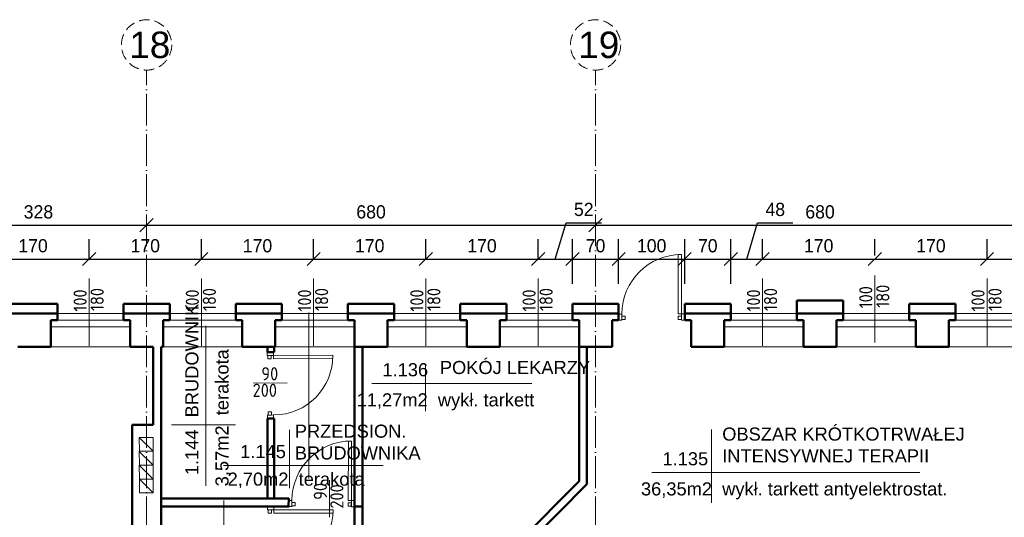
# Model space of a CAD drawing. Header units: millimetres. Extents: x -642 to 14033, y 1994 to 13520.
# Tile 38 of 72: x 8101 to 9592, y 6435 to 7188. Entities that reach past the tile are written whole.
import ezdxf

# ---------------------------------------------------------------- set-up
doc = ezdxf.new("R2010")
doc.units = ezdxf.units.MM
doc.linetypes.add('ACAD_ISO04W100', pattern=[30.5, 24, -3, 0.5, -3])
doc.linetypes.add('KRESKOWA_X2', pattern=[12, 8, -4])
for name, color, linetype, lineweight in [('drzwi', 140, 'Continuous', 13), ('KOMINY', 43, 'Continuous', 15), ('NR', 7, 'Continuous', 13), ('opisy drzwi', 40, 'Continuous', 13), ('opisy pom', 3, 'Continuous', 18), ('opisy pom.50', 3, 'Continuous', 20), ('przerywana', 7, 'KRESKOWA_X2', 9), ('symetria', 7, 'ACAD_ISO04W100', 9), ('wymiary', 1, 'Continuous', 13), ('ściana', 4, 'Continuous', 50)]:
    doc.layers.add(name, color=color, linetype=linetype, lineweight=lineweight)
doc.styles.add('ISO', font='isocp.shx')
doc.styles.add('style1', font='arial.ttf')
doc.styles.add('SYSTEM', font='TXT')
doc.dimstyles.new('Jacek2', dxfattribs={"dimscale": 2, "dimtxt": 10, "dimasz": 10, "dimexe": 15, "dimexo": 15, "dimgap": 5, "dimtad": 1, "dimdec": 0, "dimzin": 0, "dimdsep": 46, "dimtxsty": 'Standard', "dimblk": 'OBLIQUE', "dimcen": 0, "dimdle": 5, "dimadec": 1, "dimazin": 0, "dimtfac": 1, "dimtdec": 0, "dimtofl": 0, "dimtmove": 0, "dimatfit": 3, "dimfxl": 1, "dimtolj": 1, "dimtzin": 0, "dimarcsym": 0})

# ---------------------------------------------------------------- blocks, each defined once
blk = doc.blocks.new('_OBLIQUE')
at = {"color": 0, "linetype": 'ByBlock'}
blk.add_line((-0.5, -0.5), (0.5, 0.5), dxfattribs=at)
blk = doc.blocks.new('*D557')
at = {"layer": 'Defpoints', "color": 0, "transparency": 16777216}
for p in [(8206.1, 6826.1), (8036.1, 6796.4), (8206.1, 6796.4)]:
    blk.add_point(p, dxfattribs=at)
at = {"layer": 'wymiary', "color": 0, "lineweight": -2, "transparency": 16777216}
for p, q in [((8036.1, 6826.4), (8036.1, 6856.1)), ((8206.1, 6826.4), (8206.1, 6856.1)), ((8026.1, 6826.1), (8216.1, 6826.1))]:
    blk.add_line(p, q, dxfattribs=at)
at = {"layer": 'wymiary', "color": 0, "lineweight": -2, "transparency": 16777216, "xscale": 20, "yscale": 20, "zscale": 20, "rotation": 180}
blk.add_blockref('_OBLIQUE', (8036.1, 6826.1), dxfattribs=at)
at = {"layer": 'wymiary', "color": 0, "lineweight": -2, "transparency": 16777216, "xscale": 20, "yscale": 20, "zscale": 20}
blk.add_blockref('_OBLIQUE', (8206.1, 6826.1), dxfattribs=at)
at = {"layer": 'wymiary', "color": 0, "transparency": 16777216, "insert": (8121.1, 6846.1), "char_height": 20, "attachment_point": 5}
blk.add_mtext('\\A1;170', dxfattribs=at)
blk = doc.blocks.new('*D558')
at = {"layer": 'Defpoints', "color": 0, "transparency": 16777216}
for p in [(8376.1, 6826.1), (8206.1, 6796.4), (8376.1, 6796.4)]:
    blk.add_point(p, dxfattribs=at)
at = {"layer": 'wymiary', "color": 0, "lineweight": -2, "transparency": 16777216}
for p, q in [((8206.1, 6826.4), (8206.1, 6856.1)), ((8376.1, 6826.4), (8376.1, 6856.1)), ((8196.1, 6826.1), (8386.1, 6826.1))]:
    blk.add_line(p, q, dxfattribs=at)
at = {"layer": 'wymiary', "color": 0, "lineweight": -2, "transparency": 16777216, "xscale": 20, "yscale": 20, "zscale": 20, "rotation": 180}
blk.add_blockref('_OBLIQUE', (8206.1, 6826.1), dxfattribs=at)
at = {"layer": 'wymiary', "color": 0, "lineweight": -2, "transparency": 16777216, "xscale": 20, "yscale": 20, "zscale": 20}
blk.add_blockref('_OBLIQUE', (8376.1, 6826.1), dxfattribs=at)
at = {"layer": 'wymiary', "color": 0, "transparency": 16777216, "insert": (8291.1, 6846.1), "char_height": 20, "attachment_point": 5}
blk.add_mtext('\\A1;170', dxfattribs=at)
blk = doc.blocks.new('*D559')
at = {"layer": 'Defpoints', "color": 0, "transparency": 16777216}
for p in [(8546.1, 6826.1), (8376.1, 6796.4), (8546.1, 6796.4)]:
    blk.add_point(p, dxfattribs=at)
at = {"layer": 'wymiary', "color": 0, "lineweight": -2, "transparency": 16777216}
for p, q in [((8376.1, 6826.4), (8376.1, 6856.1)), ((8546.1, 6826.4), (8546.1, 6856.1)), ((8366.1, 6826.1), (8556.1, 6826.1))]:
    blk.add_line(p, q, dxfattribs=at)
at = {"layer": 'wymiary', "color": 0, "lineweight": -2, "transparency": 16777216, "xscale": 20, "yscale": 20, "zscale": 20, "rotation": 180}
blk.add_blockref('_OBLIQUE', (8376.1, 6826.1), dxfattribs=at)
at = {"layer": 'wymiary', "color": 0, "lineweight": -2, "transparency": 16777216, "xscale": 20, "yscale": 20, "zscale": 20}
blk.add_blockref('_OBLIQUE', (8546.1, 6826.1), dxfattribs=at)
at = {"layer": 'wymiary', "color": 0, "transparency": 16777216, "insert": (8461.1, 6846.1), "char_height": 20, "attachment_point": 5}
blk.add_mtext('\\A1;170', dxfattribs=at)
blk = doc.blocks.new('*D560')
at = {"layer": 'Defpoints', "color": 0, "transparency": 16777216}
for p in [(8716.1, 6826.1), (8546.1, 6796.4), (8716.1, 6796.4)]:
    blk.add_point(p, dxfattribs=at)
at = {"layer": 'wymiary', "color": 0, "lineweight": -2, "transparency": 16777216}
for p, q in [((8546.1, 6826.4), (8546.1, 6856.1)), ((8716.1, 6826.4), (8716.1, 6856.1)), ((8536.1, 6826.1), (8726.1, 6826.1))]:
    blk.add_line(p, q, dxfattribs=at)
at = {"layer": 'wymiary', "color": 0, "lineweight": -2, "transparency": 16777216, "xscale": 20, "yscale": 20, "zscale": 20, "rotation": 180}
blk.add_blockref('_OBLIQUE', (8546.1, 6826.1), dxfattribs=at)
at = {"layer": 'wymiary', "color": 0, "lineweight": -2, "transparency": 16777216, "xscale": 20, "yscale": 20, "zscale": 20}
blk.add_blockref('_OBLIQUE', (8716.1, 6826.1), dxfattribs=at)
at = {"layer": 'wymiary', "color": 0, "transparency": 16777216, "insert": (8631.1, 6846.1), "char_height": 20, "attachment_point": 5}
blk.add_mtext('\\A1;170', dxfattribs=at)
blk = doc.blocks.new('*D561')
at = {"layer": 'Defpoints', "color": 0, "transparency": 16777216}
for p in [(8886.1, 6826.1), (8716.1, 6796.4), (8886.1, 6796.4)]:
    blk.add_point(p, dxfattribs=at)
at = {"layer": 'wymiary', "color": 0, "lineweight": -2, "transparency": 16777216}
for p, q in [((8716.1, 6826.4), (8716.1, 6856.1)), ((8886.1, 6826.4), (8886.1, 6856.1)), ((8706.1, 6826.1), (8896.1, 6826.1))]:
    blk.add_line(p, q, dxfattribs=at)
at = {"layer": 'wymiary', "color": 0, "lineweight": -2, "transparency": 16777216, "xscale": 20, "yscale": 20, "zscale": 20, "rotation": 180}
blk.add_blockref('_OBLIQUE', (8716.1, 6826.1), dxfattribs=at)
at = {"layer": 'wymiary', "color": 0, "lineweight": -2, "transparency": 16777216, "xscale": 20, "yscale": 20, "zscale": 20}
blk.add_blockref('_OBLIQUE', (8886.1, 6826.1), dxfattribs=at)
at = {"layer": 'wymiary', "color": 0, "transparency": 16777216, "insert": (8801.1, 6846.1), "char_height": 20, "attachment_point": 5}
blk.add_mtext('\\A1;170', dxfattribs=at)
blk = doc.blocks.new('*D562')
at = {"layer": 'Defpoints', "color": 0, "transparency": 16777216}
for p in [(8938.1, 6826.1), (8886.1, 6796.4), (8938.1, 6758.4)]:
    blk.add_point(p, dxfattribs=at)
at = {"layer": 'wymiary', "color": 0, "lineweight": -2, "transparency": 16777216}
for p, q in [((8912.1, 6826.1), (8928.6, 6881.1)), ((8928.6, 6881.1), (8981.9, 6881.1)), ((8886.1, 6826.4), (8886.1, 6856.1)), ((8938.1, 6788.4), (8938.1, 6856.1)), ((8876.1, 6826.1), (8948.1, 6826.1))]:
    blk.add_line(p, q, dxfattribs=at)
at = {"layer": 'wymiary', "color": 0, "lineweight": -2, "transparency": 16777216, "xscale": 20, "yscale": 20, "zscale": 20, "rotation": 180}
blk.add_blockref('_OBLIQUE', (8886.1, 6826.1), dxfattribs=at)
at = {"layer": 'wymiary', "color": 0, "lineweight": -2, "transparency": 16777216, "xscale": 20, "yscale": 20, "zscale": 20}
blk.add_blockref('_OBLIQUE', (8938.1, 6826.1), dxfattribs=at)
at = {"layer": 'wymiary', "color": 0, "transparency": 16777216, "insert": (8955.3, 6901.1), "char_height": 20, "attachment_point": 5}
blk.add_mtext('\\A1;52', dxfattribs=at)
blk = doc.blocks.new('*D563')
at = {"layer": 'Defpoints', "color": 0, "transparency": 16777216}
for p in [(9008.1, 6826.1), (8938.1, 6758.4), (9008.1, 6758.4)]:
    blk.add_point(p, dxfattribs=at)
at = {"layer": 'wymiary', "color": 0, "lineweight": -2, "transparency": 16777216}
for p, q in [((8938.1, 6788.4), (8938.1, 6856.1)), ((9008.1, 6788.4), (9008.1, 6856.1)), ((8928.1, 6826.1), (9018.1, 6826.1))]:
    blk.add_line(p, q, dxfattribs=at)
at = {"layer": 'wymiary', "color": 0, "lineweight": -2, "transparency": 16777216, "xscale": 20, "yscale": 20, "zscale": 20, "rotation": 180}
blk.add_blockref('_OBLIQUE', (8938.1, 6826.1), dxfattribs=at)
at = {"layer": 'wymiary', "color": 0, "lineweight": -2, "transparency": 16777216, "xscale": 20, "yscale": 20, "zscale": 20}
blk.add_blockref('_OBLIQUE', (9008.1, 6826.1), dxfattribs=at)
at = {"layer": 'wymiary', "color": 0, "transparency": 16777216, "insert": (8973.1, 6846.1), "char_height": 20, "attachment_point": 5}
blk.add_mtext('\\A1;70', dxfattribs=at)
blk = doc.blocks.new('*D564')
at = {"layer": 'Defpoints', "color": 0, "transparency": 16777216}
for p in [(9108.1, 6826.1), (9008.1, 6758.4), (9108.1, 6758.4)]:
    blk.add_point(p, dxfattribs=at)
at = {"layer": 'wymiary', "color": 0, "lineweight": -2, "transparency": 16777216}
for p, q in [((9008.1, 6788.4), (9008.1, 6856.1)), ((9108.1, 6788.4), (9108.1, 6856.1)), ((8998.1, 6826.1), (9118.1, 6826.1))]:
    blk.add_line(p, q, dxfattribs=at)
at = {"layer": 'wymiary', "color": 0, "lineweight": -2, "transparency": 16777216, "xscale": 20, "yscale": 20, "zscale": 20, "rotation": 180}
blk.add_blockref('_OBLIQUE', (9008.1, 6826.1), dxfattribs=at)
at = {"layer": 'wymiary', "color": 0, "lineweight": -2, "transparency": 16777216, "xscale": 20, "yscale": 20, "zscale": 20}
blk.add_blockref('_OBLIQUE', (9108.1, 6826.1), dxfattribs=at)
at = {"layer": 'wymiary', "color": 0, "transparency": 16777216, "insert": (9058.1, 6846.1), "char_height": 20, "attachment_point": 5}
blk.add_mtext('\\A1;100', dxfattribs=at)
blk = doc.blocks.new('*D565')
at = {"layer": 'Defpoints', "color": 0, "transparency": 16777216}
for p in [(9178.1, 6826.1), (9108.1, 6758.4), (9178.1, 6758.4)]:
    blk.add_point(p, dxfattribs=at)
at = {"layer": 'wymiary', "color": 0, "lineweight": -2, "transparency": 16777216}
for p, q in [((9108.1, 6788.4), (9108.1, 6856.1)), ((9178.1, 6788.4), (9178.1, 6856.1)), ((9098.1, 6826.1), (9188.1, 6826.1))]:
    blk.add_line(p, q, dxfattribs=at)
at = {"layer": 'wymiary', "color": 0, "lineweight": -2, "transparency": 16777216, "xscale": 20, "yscale": 20, "zscale": 20, "rotation": 180}
blk.add_blockref('_OBLIQUE', (9108.1, 6826.1), dxfattribs=at)
at = {"layer": 'wymiary', "color": 0, "lineweight": -2, "transparency": 16777216, "xscale": 20, "yscale": 20, "zscale": 20}
blk.add_blockref('_OBLIQUE', (9178.1, 6826.1), dxfattribs=at)
at = {"layer": 'wymiary', "color": 0, "transparency": 16777216, "insert": (9143.1, 6846.1), "char_height": 20, "attachment_point": 5}
blk.add_mtext('\\A1;70', dxfattribs=at)
blk = doc.blocks.new('*D566')
at = {"layer": 'Defpoints', "color": 0, "transparency": 16777216}
for p in [(9226.1, 6826.1), (9226.1, 6796.4), (9178.1, 6758.4)]:
    blk.add_point(p, dxfattribs=at)
at = {"layer": 'wymiary', "color": 0, "lineweight": -2, "transparency": 16777216}
for p, q in [((9202.1, 6826.1), (9218.6, 6881.1)), ((9218.6, 6881.1), (9271.9, 6881.1)), ((9178.1, 6788.4), (9178.1, 6856.1)), ((9226.1, 6826.4), (9226.1, 6856.1)), ((9168.1, 6826.1), (9236.1, 6826.1))]:
    blk.add_line(p, q, dxfattribs=at)
at = {"layer": 'wymiary', "color": 0, "lineweight": -2, "transparency": 16777216, "xscale": 20, "yscale": 20, "zscale": 20, "rotation": 180}
blk.add_blockref('_OBLIQUE', (9178.1, 6826.1), dxfattribs=at)
at = {"layer": 'wymiary', "color": 0, "lineweight": -2, "transparency": 16777216, "xscale": 20, "yscale": 20, "zscale": 20}
blk.add_blockref('_OBLIQUE', (9226.1, 6826.1), dxfattribs=at)
at = {"layer": 'wymiary', "color": 0, "transparency": 16777216, "insert": (9245.3, 6901.1), "char_height": 20, "attachment_point": 5}
blk.add_mtext('\\A1;48', dxfattribs=at)
blk = doc.blocks.new('*D567')
at = {"layer": 'Defpoints', "color": 0, "transparency": 16777216}
for p in [(9396.1, 6826.1), (9396.1, 6801.4), (9226.1, 6796.4)]:
    blk.add_point(p, dxfattribs=at)
at = {"layer": 'wymiary', "color": 0, "lineweight": -2, "transparency": 16777216}
for p, q in [((9226.1, 6826.4), (9226.1, 6856.1)), ((9396.1, 6831.4), (9396.1, 6856.1)), ((9216.1, 6826.1), (9406.1, 6826.1))]:
    blk.add_line(p, q, dxfattribs=at)
at = {"layer": 'wymiary', "color": 0, "lineweight": -2, "transparency": 16777216, "xscale": 20, "yscale": 20, "zscale": 20, "rotation": 180}
blk.add_blockref('_OBLIQUE', (9226.1, 6826.1), dxfattribs=at)
at = {"layer": 'wymiary', "color": 0, "lineweight": -2, "transparency": 16777216, "xscale": 20, "yscale": 20, "zscale": 20}
blk.add_blockref('_OBLIQUE', (9396.1, 6826.1), dxfattribs=at)
at = {"layer": 'wymiary', "color": 0, "transparency": 16777216, "insert": (9311.1, 6846.1), "char_height": 20, "attachment_point": 5}
blk.add_mtext('\\A1;170', dxfattribs=at)
blk = doc.blocks.new('*D568')
at = {"layer": 'Defpoints', "color": 0, "transparency": 16777216}
for p in [(9566.1, 6826.1), (9396.1, 6801.4), (9566.1, 6796.4)]:
    blk.add_point(p, dxfattribs=at)
at = {"layer": 'wymiary', "color": 0, "lineweight": -2, "transparency": 16777216}
for p, q in [((9396.1, 6831.4), (9396.1, 6856.1)), ((9566.1, 6826.4), (9566.1, 6856.1)), ((9386.1, 6826.1), (9576.1, 6826.1))]:
    blk.add_line(p, q, dxfattribs=at)
at = {"layer": 'wymiary', "color": 0, "lineweight": -2, "transparency": 16777216, "xscale": 20, "yscale": 20, "zscale": 20, "rotation": 180}
blk.add_blockref('_OBLIQUE', (9396.1, 6826.1), dxfattribs=at)
at = {"layer": 'wymiary', "color": 0, "lineweight": -2, "transparency": 16777216, "xscale": 20, "yscale": 20, "zscale": 20}
blk.add_blockref('_OBLIQUE', (9566.1, 6826.1), dxfattribs=at)
at = {"layer": 'wymiary', "color": 0, "transparency": 16777216, "insert": (9481.1, 6846.1), "char_height": 20, "attachment_point": 5}
blk.add_mtext('\\A1;170', dxfattribs=at)
blk = doc.blocks.new('*D569')
at = {"layer": 'Defpoints', "color": 0, "transparency": 16777216}
for p in [(9760, 6826.1), (9566.1, 6796.4), (9760, 6787.6)]:
    blk.add_point(p, dxfattribs=at)
at = {"layer": 'wymiary', "color": 0, "lineweight": -2, "transparency": 16777216}
for p, q in [((9566.1, 6826.4), (9566.1, 6856.1)), ((9760, 6817.6), (9760, 6856.1)), ((9556.1, 6826.1), (9770, 6826.1))]:
    blk.add_line(p, q, dxfattribs=at)
at = {"layer": 'wymiary', "color": 0, "lineweight": -2, "transparency": 16777216, "xscale": 20, "yscale": 20, "zscale": 20, "rotation": 180}
blk.add_blockref('_OBLIQUE', (9566.1, 6826.1), dxfattribs=at)
at = {"layer": 'wymiary', "color": 0, "lineweight": -2, "transparency": 16777216, "xscale": 20, "yscale": 20, "zscale": 20}
blk.add_blockref('_OBLIQUE', (9760, 6826.1), dxfattribs=at)
at = {"layer": 'wymiary', "color": 0, "transparency": 16777216, "insert": (9663.1, 6846.1), "char_height": 20, "attachment_point": 5}
blk.add_mtext('\\A1;194', dxfattribs=at)
blk = doc.blocks.new('*D578')
at = {"layer": 'Defpoints', "color": 0, "transparency": 16777216}
for p in [(7965.5, 6877.4), (8293.1, 6877.4), (8293.1, 6877.4)]:
    blk.add_point(p, dxfattribs=at)
at = {"layer": 'wymiary', "color": 0, "lineweight": -2, "transparency": 16777216}
for p, q in [((7965.5, 6907.4), (7965.5, 6907.4)), ((8293.1, 6907.4), (8293.1, 6907.4)), ((7955.5, 6877.4), (8303.1, 6877.4))]:
    blk.add_line(p, q, dxfattribs=at)
at = {"layer": 'wymiary', "color": 0, "lineweight": -2, "transparency": 16777216, "xscale": 20, "yscale": 20, "zscale": 20}
for p, rotation in [((7965.5, 6877.4), 180.0000000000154), ((8293.1, 6877.4), 1.536844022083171e-11)]:
    blk.add_blockref('_OBLIQUE', p, dxfattribs=dict(at, rotation=rotation))
at = {"layer": 'wymiary', "color": 0, "transparency": 16777216, "insert": (8129.3, 6897.4), "char_height": 20, "attachment_point": 5}
blk.add_mtext('\\A1;328', dxfattribs=at)
blk = doc.blocks.new('*D579')
at = {"layer": 'Defpoints', "color": 0, "transparency": 16777216}
for p in [(8293.1, 6877.4), (8973.1, 6877.4), (8973.1, 6877.4)]:
    blk.add_point(p, dxfattribs=at)
at = {"layer": 'wymiary', "color": 0, "lineweight": -2, "transparency": 16777216}
for p, q in [((8293.1, 6907.4), (8293.1, 6907.4)), ((8973.1, 6907.4), (8973.1, 6907.4)), ((8283.1, 6877.4), (8983.1, 6877.4))]:
    blk.add_line(p, q, dxfattribs=at)
at = {"layer": 'wymiary', "color": 0, "lineweight": -2, "transparency": 16777216, "xscale": 20, "yscale": 20, "zscale": 20}
for p, rotation in [((8293.1, 6877.4), 180.0000000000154), ((8973.1, 6877.4), 1.536844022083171e-11)]:
    blk.add_blockref('_OBLIQUE', p, dxfattribs=dict(at, rotation=rotation))
at = {"layer": 'wymiary', "color": 0, "transparency": 16777216, "insert": (8633.1, 6897.4), "char_height": 20, "attachment_point": 5}
blk.add_mtext('\\A1;680', dxfattribs=at)
blk = doc.blocks.new('*D580')
at = {"layer": 'Defpoints', "color": 0, "transparency": 16777216}
for p in [(8973.1, 6877.4), (9653.1, 6877.4), (9653.1, 6877.4)]:
    blk.add_point(p, dxfattribs=at)
at = {"layer": 'wymiary', "color": 0, "lineweight": -2, "transparency": 16777216}
for p, q in [((8973.1, 6907.4), (8973.1, 6907.4)), ((9653.1, 6907.4), (9653.1, 6907.4)), ((8963.1, 6877.4), (9663.1, 6877.4))]:
    blk.add_line(p, q, dxfattribs=at)
at = {"layer": 'wymiary', "color": 0, "lineweight": -2, "transparency": 16777216, "xscale": 20, "yscale": 20, "zscale": 20}
for p, rotation in [((8973.1, 6877.4), 180.0000000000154), ((9653.1, 6877.4), 1.536844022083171e-11)]:
    blk.add_blockref('_OBLIQUE', p, dxfattribs=dict(at, rotation=rotation))
at = {"layer": 'wymiary', "color": 0, "transparency": 16777216, "insert": (9313.1, 6897.4), "char_height": 20, "attachment_point": 5}
blk.add_mtext('\\A1;680', dxfattribs=at)

msp = doc.modelspace()

# ---------------------------------------------------------------- linework, layer by layer
at = {"layer": 'drzwi'}
for points in [[(9103.1, 6743, 0), (9098.1, 6743, 0), (9098.1, 6833, 0), (9103.1, 6833, 0), (9103.1, 6743, 0)], [(9013.1, 6733.4, 0), (9008.1, 6733.4, 0), (9008.1, 6742.6, 0), (9013.1, 6742.6, 0), (9013.1, 6733.4, 0)], [(9103.1, 6733.4, 0), (9108.1, 6733.4, 0), (9108.1, 6743, 0), (9103.1, 6743, 0), (9103.1, 6733.4, 0)], [(9013.1, 6734.4, 0), (9018.1, 6734.4, 0), (9018.1, 6739.4, 0), (9013.1, 6739.4, 0), (9013.1, 6734.4, 0)], [(9103.1, 6734.4, 0), (9098.1, 6734.4, 0), (9098.1, 6739.4, 0), (9103.1, 6739.4, 0), (9103.1, 6734.4, 0)], [(8475.8, 6679.9, 0), (8475.7, 6684.9, 0), (8485.3, 6685, 0), (8485.3, 6680, 0), (8475.8, 6679.9, 0)], [(8476.7, 6679.9, 0), (8476.7, 6674.9, 0), (8481.7, 6674.9, 0), (8481.7, 6679.9, 0), (8476.7, 6679.9, 0)], [(8485.3, 6680, 0), (8485.3, 6675, 0), (8575.3, 6675.4, 0), (8575.3, 6680.4, 0), (8485.3, 6680, 0)], [(8477.1, 6589.9, 0), (8477.1, 6594.9, 0), (8482.1, 6594.9, 0), (8482.1, 6589.9, 0), (8477.1, 6589.9, 0)], [(8476.1, 6589.9, 0), (8476.1, 6584.9, 0), (8485.3, 6585, 0), (8485.3, 6590, 0), (8476.1, 6589.9, 0)], [(8603.3, 6460.6, 0), (8598.3, 6460.6, 0), (8598.7, 6550.6, 0), (8603.7, 6550.6, 0), (8603.3, 6460.6, 0)], [(8513.2, 6451.4, 0), (8508.2, 6451.4, 0), (8508.3, 6460.6, 0), (8513.3, 6460.6, 0), (8513.2, 6451.4, 0)], [(8603.2, 6451.1, 0), (8608.2, 6451, 0), (8608.3, 6460.6, 0), (8603.3, 6460.6, 0), (8603.2, 6451.1, 0)], [(8476.1, 6446.4, 0), (8476.1, 6451.4, 0), (8485.6, 6451.4, 0), (8485.6, 6446.4, 0), (8476.1, 6446.4, 0)], [(8477.1, 6446.4, 0), (8477.1, 6441.4, 0), (8482.1, 6441.4, 0), (8482.1, 6446.4, 0), (8477.1, 6446.4, 0)], [(8485.6, 6446.4, 0), (8485.6, 6441.4, 0), (8575.6, 6441.4, 0), (8575.6, 6446.4, 0), (8485.6, 6446.4, 0)], [(8513.3, 6452.4, 0), (8518.3, 6452.4, 0), (8518.3, 6457.4, 0), (8513.3, 6457.4, 0), (8513.3, 6452.4, 0)], [(8603.3, 6452, 0), (8598.3, 6452, 0), (8598.3, 6457, 0), (8603.3, 6457, 0), (8603.3, 6452, 0)]]:
    msp.add_polyline3d(points, dxfattribs=at)
for centre, start, end in [((9103.1, 6743), 90, 180), ((8485.3, 6680), 270.256, 0.256), ((8603.3, 6460.6), 89.744, 179.744), ((8485.6, 6446.4), 270.0005, 0.0005)]:
    msp.add_arc(centre, 90, start, end, dxfattribs=at)
at = {"layer": 'KOMINY', "lineweight": 18}
for p, q in [((8282.1, 6555.9), (8303.2, 6535)), ((8282.1, 6534.9), (8303.2, 6514)), ((8282.1, 6513.9), (8303.2, 6493)), ((8282.2, 6492.9), (8303.2, 6472))]:
    msp.add_line(p, q, dxfattribs=at)
for points in [[(8282.1, 6556), (8303.1, 6556), (8303.2, 6535), (8282.2, 6535)], [(8282.1, 6535), (8303.1, 6535), (8303.2, 6514), (8282.2, 6514)], [(8282.1, 6514), (8303.1, 6514), (8303.2, 6493), (8282.2, 6493)], [(8282.2, 6493), (8303.2, 6493), (8303.2, 6472), (8282.2, 6472)]]:
    msp.add_lwpolyline(points, close=True, dxfattribs=at)
at = {"layer": 'opisy drzwi'}
for p, q in [((9396.1, 6699.6), (9396.1, 6801.4)), ((8206.1, 6694.6), (8206.1, 6796.4)), ((8376.1, 6694.6), (8376.1, 6796.4)), ((8546.1, 6694.6), (8546.1, 6796.4)), ((8716.1, 6694.6), (8716.1, 6796.4)), ((8886.1, 6694.6), (8886.1, 6796.4)), ((9226.1, 6694.6), (9226.1, 6796.4)), ((9566.1, 6694.6), (9566.1, 6796.4)), ((8158.1, 6743.4), (8258.1, 6743.4)), ((8328.1, 6743.4), (8428.1, 6743.4)), ((8498.1, 6743.4), (8598.1, 6743.4)), ((8668.1, 6743.4), (8768.1, 6743.4)), ((8838.1, 6743.4), (8938.1, 6743.4)), ((9178.1, 6743.4), (9278.1, 6743.4)), ((9348.1, 6743.4), (9448.1, 6743.4)), ((9518.1, 6743.4), (9618.1, 6743.4)), ((8158.1, 6733.4), (8258.1, 6733.4)), ((8328.1, 6733.4), (8428.1, 6733.4)), ((8498.1, 6733.4), (8598.1, 6733.4)), ((8668.1, 6733.4), (8768.1, 6733.4)), ((8838.1, 6733.4), (8938.1, 6733.4)), ((9178.1, 6733.4), (9278.1, 6733.4)), ((9348.1, 6733.4), (9448.1, 6733.4)), ((9518.1, 6733.4), (9618.1, 6733.4)), ((8148.1, 6723.4), (8268.1, 6723.4)), ((8318.1, 6723.4), (8438.1, 6723.4)), ((8488.1, 6723.4), (8608.1, 6723.4)), ((8658.1, 6723.4), (8778.1, 6723.4)), ((8828.1, 6723.4), (8948.1, 6723.4)), ((9168.1, 6723.4), (9288.1, 6723.4)), ((9338.1, 6723.4), (9458.1, 6723.4)), ((9508.1, 6723.4), (9628.1, 6723.4)), ((8148.1, 6693.4), (8268.1, 6693.4)), ((8318.1, 6693.4), (8438.1, 6693.4)), ((8488.1, 6693.4), (8608.1, 6693.4)), ((8778.1, 6693.4), (8658.1, 6693.4)), ((8828.1, 6693.4), (8948.1, 6693.4)), ((9168.1, 6693.4), (9288.1, 6693.4)), ((9338.1, 6693.4), (9458.1, 6693.4)), ((9508.1, 6693.4), (9628.1, 6693.4)), ((8506.1, 6638.4), (8454.5, 6638.5)), ((8570.2, 6491.3), (8570.2, 6435.3))]:
    msp.add_line(p, q, dxfattribs=at)
at = {"layer": 'opisy pom'}
for p, q in [((8539, 6493.9), (8539, 6745)), ((8382.6, 6482.9), (8382.6, 6724.9)), ((8634.3, 6637.6), (8876.4, 6637.6)), ((8427.8, 6574.9), (8330.6, 6574.9)), ((8509.6, 6479), (8509.6, 6567.5)), ((8409.6, 6513.7), (8651.6, 6513.7)), ((9058.6, 6502.8), (9464.3, 6502.8))]:
    msp.add_line(p, q, dxfattribs=at)
at = {"layer": 'opisy pom.50'}
for p, q in [((8715.8, 6665.8), (8715.8, 6595.7)), ((9148.7, 6567.8), (9148.7, 6456.9)), ((8409.9, 6460.5), (8409.9, 6351)), ((8409.9, 6351), (8409.9, 6460.5))]:
    msp.add_line(p, q, dxfattribs=at)
at = {"layer": 'przerywana', "ltscale": 2}
for centre in [(8293.1, 7150.3), (8973.1, 7150.3)]:
    msp.add_circle(centre, 38.1, dxfattribs=at)
at = {"layer": 'symetria', "linetype": 'ACAD_ISO04W100', "ltscale": 2}
for p, q in [((8293.1, 6113.4), (8293.1, 7112.2)), ((8973.1, 6113.4), (8973.1, 7112.2))]:
    msp.add_line(p, q, dxfattribs=at)
at = {"layer": 'ściana'}
for p, q in [((8158.1, 6758.4), (8088.1, 6758.4)), ((8158.1, 6733.4), (8158.1, 6758.4)), ((8258.1, 6733.4), (8258.1, 6758.4)), ((8328.1, 6758.4), (8258.1, 6758.4)), ((8328.1, 6733.4), (8328.1, 6758.4)), ((8428.1, 6733.4), (8428.1, 6758.4)), ((8498.1, 6758.4), (8428.1, 6758.4)), ((8498.1, 6733.4), (8498.1, 6758.4)), ((8598.1, 6733.4), (8598.1, 6758.4)), ((8668.1, 6758.4), (8598.1, 6758.4)), ((8668.1, 6733.4), (8668.1, 6758.4)), ((8768.1, 6733.4), (8768.1, 6758.4)), ((8838.1, 6758.4), (8768.1, 6758.4)), ((8838.1, 6733.4), (8838.1, 6758.4)), ((8938.1, 6733.4), (8938.1, 6758.4)), ((9008.1, 6758.4), (8938.1, 6758.4)), ((9008.1, 6733.4), (9008.1, 6758.4)), ((9108.1, 6733.4), (9108.1, 6758.4)), ((9178.1, 6758.4), (9108.1, 6758.4)), ((9178.1, 6733.4), (9178.1, 6758.4)), ((9278.1, 6738.4), (9278.1, 6763.4)), ((9348.1, 6763.4), (9278.1, 6763.4)), ((9348.1, 6738.4), (9348.1, 6763.4)), ((9448.1, 6733.4), (9448.1, 6758.4)), ((9518.1, 6758.4), (9448.1, 6758.4)), ((9518.1, 6733.4), (9518.1, 6758.4)), ((8158.1, 6743.4), (8088.1, 6743.4)), ((8158.1, 6733.4), (8158.1, 6743.4)), ((8328.1, 6743.4), (8258.1, 6743.4)), ((8258.1, 6733.4), (8258.1, 6743.4)), ((8328.1, 6733.4), (8328.1, 6743.4)), ((8498.1, 6743.4), (8428.1, 6743.4)), ((8428.1, 6733.4), (8428.1, 6743.4)), ((8498.1, 6733.4), (8498.1, 6743.4)), ((8668.1, 6743.4), (8598.1, 6743.4)), ((8598.1, 6733.4), (8598.1, 6743.4)), ((8668.1, 6733.4), (8668.1, 6743.4)), ((8838.1, 6743.4), (8768.1, 6743.4)), ((8768.1, 6733.4), (8768.1, 6743.4)), ((8838.1, 6733.4), (8838.1, 6743.4)), ((9008.1, 6743.4), (8938.1, 6743.4)), ((8938.1, 6733.4), (8938.1, 6743.4)), ((9008.1, 6733.4), (9008.1, 6743.4)), ((9178.1, 6743.4), (9108.1, 6743.4)), ((9108.1, 6733.4), (9108.1, 6743.4)), ((9178.1, 6733.4), (9178.1, 6743.4)), ((9278.1, 6743.4), (9348.1, 6743.4)), ((9278.1, 6733.4), (9278.1, 6743.4)), ((9348.1, 6733.4), (9348.1, 6743.4)), ((9448.1, 6743.4), (9518.1, 6743.4)), ((9448.1, 6733.4), (9448.1, 6743.4)), ((9518.1, 6733.4), (9518.1, 6743.4)), ((8158.1, 6733.4), (8148.1, 6733.4)), ((8148.1, 6693.4), (8148.1, 6733.4)), ((8268.1, 6733.4), (8258.1, 6733.4)), ((8268.1, 6693.4), (8268.1, 6733.4)), ((8328.1, 6733.4), (8318.1, 6733.4)), ((8318.1, 6693.4), (8318.1, 6733.4)), ((8438.1, 6733.4), (8428.1, 6733.4)), ((8438.1, 6693.4), (8438.1, 6733.4)), ((8498.1, 6733.4), (8488.1, 6733.4)), ((8488.1, 6693.4), (8488.1, 6733.4)), ((8608.1, 6733.4), (8598.1, 6733.4)), ((8608.1, 6693.4), (8608.1, 6733.4)), ((8658.1, 6693.4), (8658.1, 6733.4)), ((8668.1, 6733.4), (8658.1, 6733.4)), ((8778.1, 6733.4), (8768.1, 6733.4)), ((8778.1, 6693.4), (8778.1, 6733.4)), ((8838.1, 6733.4), (8828.1, 6733.4)), ((8828.1, 6693.4), (8828.1, 6733.4)), ((8948.1, 6733.4), (8938.1, 6733.4)), ((8948.1, 6693.4), (8948.1, 6733.4)), ((9008.1, 6733.4), (8998.1, 6733.4)), ((8998.1, 6693.4), (8998.1, 6733.4)), ((9118.1, 6733.4), (9108.1, 6733.4)), ((9118.1, 6693.4), (9118.1, 6733.4)), ((9178.1, 6733.4), (9168.1, 6733.4)), ((9168.1, 6693.4), (9168.1, 6733.4)), ((9288.1, 6733.4), (9278.1, 6733.4)), ((9288.1, 6693.4), (9288.1, 6733.4)), ((9348.1, 6733.4), (9338.1, 6733.4)), ((9338.1, 6693.4), (9338.1, 6733.4)), ((9458.1, 6733.4), (9448.1, 6733.4)), ((9458.1, 6693.4), (9458.1, 6733.4)), ((9518.1, 6733.4), (9508.1, 6733.4)), ((9508.1, 6693.4), (9508.1, 6733.4)), ((8148.1, 6693.4), (8098.1, 6693.4)), ((8303.1, 6693.4), (8268.1, 6693.4)), ((8303.1, 6574.9), (8303.1, 6693.4)), ((8315.1, 6133.4), (8315.1, 6693.4)), ((8318.1, 6693.4), (8315.1, 6693.4)), ((8488.1, 6693.4), (8438.1, 6693.4)), ((8476.1, 6684.9), (8476.1, 6693.4)), ((8486.1, 6684.9), (8476.1, 6684.9)), ((8486.1, 6684.9), (8486.1, 6693.4)), ((8658.1, 6693.4), (8608.1, 6693.4)), ((8828.1, 6693.4), (8778.1, 6693.4)), ((8998.1, 6693.4), (8948.1, 6693.4)), ((8948.1, 6693.4), (8948.1, 6490)), ((8960.1, 6693.4), (8960.1, 6485)), ((9168.1, 6693.4), (9118.1, 6693.4)), ((9338.1, 6693.4), (9288.1, 6693.4)), ((9458.1, 6693.4), (9508.1, 6693.4)), ((8486.1, 6584.9), (8476.1, 6584.9)), ((8476.2, 6463.4), (8476.1, 6584.9)), ((8486.1, 6463.4), (8486.1, 6584.9)), ((8271.1, 6574.9), (8303.1, 6574.9)), ((8271.1, 6133.4), (8271.1, 6574.9)), ((8688.7, 6229.3), (8948.1, 6490)), ((8697.2, 6221), (8960.1, 6485))]:
    msp.add_line(p, q, dxfattribs=at)
for points in [[(8608.1, 6693.4), (8608.1, 6451.4), (8620.1, 6451.4), (8620.1, 6693.4)], [(8315.1, 6463.4), (8508.3, 6463.4), (8508.2, 6451.4), (8315.1, 6451.4)]]:
    msp.add_lwpolyline(points, close=True, dxfattribs=at)
at = {"layer": 'ściana', "ltscale": 0.5}
msp.add_lwpolyline([(8617.7, 6300.1), (8608.1, 6309.6), (8608.2, 6451.4), (8620, 6451.4), (8620, 6314.7), (8625.9, 6308.4)], close=True, dxfattribs=at)

# ---------------------------------------------------------------- texts
at = {"layer": 'NR', "ltscale": 5, "char_height": 40, "width": 65, "attachment_point": 1, "style": 'style1'}
for s, insert in [('18', (8266.9, 7170.4)), ('19', (8946.9, 7170.4))]:
    msp.add_mtext(s, dxfattribs=dict(at, insert=insert))
at = {"layer": 'opisy drzwi', "style": 'ISO'}
for s, rotation, p in [('100', 90, (8202.4, 6746.5)), ('180', 90, (8228.2, 6747.4)), ('100', 90, (8372.4, 6746.5)), ('180', 90, (8398.2, 6747.4)), ('100', 90, (8542.4, 6746.5)), ('180', 90, (8568.2, 6747.4)), ('100', 90, (8712.4, 6746.5)), ('180', 90, (8738.2, 6747.4)), ('100', 90, (8882.4, 6746.5)), ('180', 90, (8908.2, 6747.4)), ('100', 90, (9222.4, 6746.5)), ('180', 90, (9248.2, 6747.4)), ('100', 90, (9392.4, 6751.5)), ('180', 90, (9418.2, 6752.4)), ('100', 90, (9562.4, 6746.5)), ('180', 90, (9588.2, 6747.4)), (' 90', 359.9998, (8455.5, 6642.4)), ('200', 359.9998, (8453.7, 6617.4)), ('200', 89.9998, (8591.3, 6448.2)), (' 90', 89.9998, (8566.3, 6450.1))]:
    msp.add_text(s, height=20, rotation=rotation, dxfattribs=at).set_placement(p)
at = {"layer": 'opisy pom', "char_height": 19.8, "attachment_point": 1, "rotation": 90, "style": 'SYSTEM'}
for s, insert in [('{\\fArial|b0|i0|c238|p34;BRUDOWNIK}', (8351.8, 6586.4)), ('{\\fArial|b0|i0|c238|p34;3,57m2  terakota}', (8397.4, 6482)), ('{\\fArial|b0|i0|c238|p34;1.144}', (8351.8, 6498.8))]:
    msp.add_mtext(s, dxfattribs=dict(at, insert=insert))
at = {"layer": 'opisy pom', "char_height": 19.8, "attachment_point": 1, "style": 'SYSTEM'}
for s, insert in [('{\\fArial|b0|i0|c238|p34;1.136}', (8650.3, 6668.4)), ('{\\fArial|b0|i0|c238|p34;POKÓJ LEKARZY}', (8737.3, 6671.8)), ('{\\fArial|b0|i0|c238|p34;11,27m2  wykł. tarkett}', (8611.3, 6622.8)), ('{\\fArial|b0|i0|c238|p34;OBSZAR KRÓTKOTRWAŁEJ\\PINTENSYWNEJ TERAPII}', (9165, 6571)), ('{\\fArial|b0|i0|c238|p34;PRZEDSION. \\PBRUDOWNIKA}', (8517.6, 6575.4)), ('{\\fArial|b0|i0|c238|p34;1.145}', (8434.9, 6544.5)), ('{\\fArial|b0|i0|c238|p34;1.135}', (9074.5, 6533.6)), ('{\\fArial|b0|i0|c238|p34;2,70m2  terakota}', (8415.8, 6502.8)), ('{\\fArial|b0|i0|c238|p34;36,35m2  wykł. tarkett antyelektrostat.}', (9041.9, 6488))]:
    msp.add_mtext(s, dxfattribs=dict(at, insert=insert))

# ---------------------------------------------------------------- dimensions: what is measured, and where the dimension line sits
at = {"layer": 'wymiary'}
for base, p1, p2, picture, middle in [((8293.1, 6877.4), (7965.5, 6877.4), (8293.1, 6877.4), '*D578', (8129.3, 6897.4)), ((8973.1, 6877.4), (8293.1, 6877.4), (8973.1, 6877.4), '*D579', (8633.1, 6897.4)), ((8938.1, 6826.1), (8886.1, 6796.4), (8938.1, 6758.4), '*D562', (8938.6, 6901.1)), ((9653.1, 6877.4), (8973.1, 6877.4), (9653.1, 6877.4), '*D580', (9313.1, 6897.4)), ((9226.1, 6826.1), (9178.1, 6758.4), (9226.1, 6796.4), '*D566', (9228.6, 6901.1)), ((8206.1, 6826.1), (8036.1, 6796.4), (8206.1, 6796.4), '*D557', (8121.1, 6846.1)), ((8376.1, 6826.1), (8206.1, 6796.4), (8376.1, 6796.4), '*D558', (8291.1, 6846.1)), ((8546.1, 6826.1), (8376.1, 6796.4), (8546.1, 6796.4), '*D559', (8461.1, 6846.1)), ((8716.1, 6826.1), (8546.1, 6796.4), (8716.1, 6796.4), '*D560', (8631.1, 6846.1)), ((8886.1, 6826.1), (8716.1, 6796.4), (8886.1, 6796.4), '*D561', (8801.1, 6846.1)), ((9008.1, 6826.1), (8938.1, 6758.4), (9008.1, 6758.4), '*D563', (8973.1, 6846.1)), ((9108.1, 6826.1), (9008.1, 6758.4), (9108.1, 6758.4), '*D564', (9058.1, 6846.1)), ((9178.1, 6826.1), (9108.1, 6758.4), (9178.1, 6758.4), '*D565', (9143.1, 6846.1)), ((9396.1, 6826.1), (9226.1, 6796.4), (9396.1, 6801.4), '*D567', (9311.1, 6846.1)), ((9566.1, 6826.1), (9396.1, 6801.4), (9566.1, 6796.4), '*D568', (9481.1, 6846.1)), ((9760, 6826.1), (9566.1, 6796.4), (9760, 6787.6), '*D569', (9663.1, 6846.1))]:
    dim = msp.add_linear_dim(base=base, p1=p1, p2=p2, angle=180, dimstyle='Jacek2', override={"dimtmove": 1}, dxfattribs=at)
    dim.commit()
    dim.dimension.update_dxf_attribs({"geometry": picture, "text_midpoint": middle})

doc.saveas('drawing.dxf')
